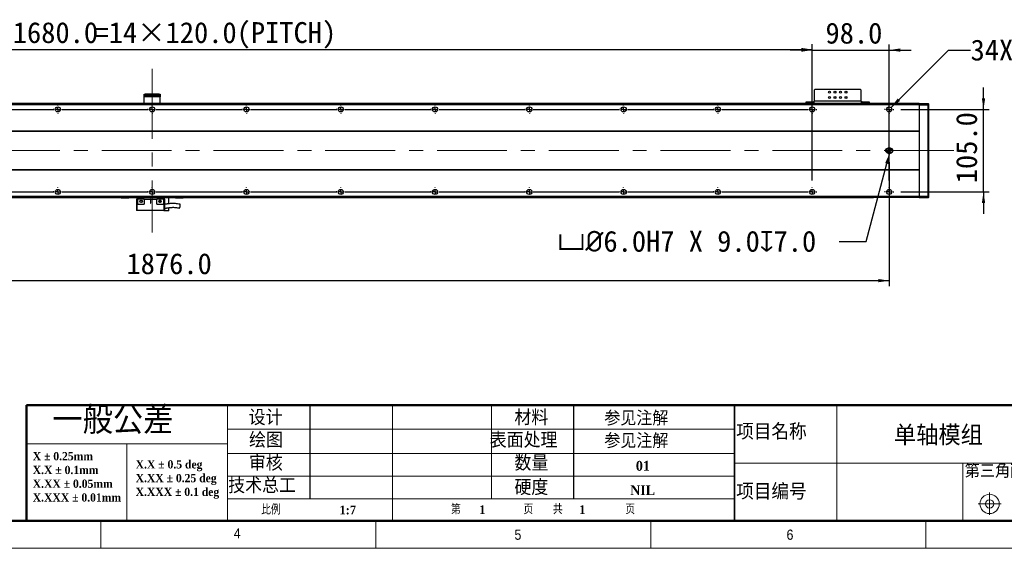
# Model space of a CAD drawing. Header units: millimetres. Extents: x 35 to 2905, y 35 to 2044.
# Tile 2 of 6: x 1017 to 2270, y 35 to 707. Entities that reach past the tile are written whole.
import ezdxf

# ---------------------------------------------------------------- set-up
doc = ezdxf.new("R2010")
doc.units = ezdxf.units.MM
doc.header["$LTSCALE"] = 7
doc.header["$PDSIZE"] = -1
doc.linetypes.add('CENTERX2', pattern=[20.32, 12.7, -2.54, 2.54, -2.54])
doc.layers.add('DIMNS', color=7, linetype='Continuous')
doc.styles.add('SLDTEXTSTYLE1', font='Gothic.ttf', dxfattribs={"width": 0.913})
doc.styles.add('SLDTEXTSTYLE2', font='timesbd.ttf', dxfattribs={"width": 0.933})
doc.styles.add('SLDTEXTSTYLE3', font='txt', dxfattribs={"bigfont": 'bigfont'})
doc.styles.add('SLDTEXTSTYLE4', font='txt', dxfattribs={"bigfont": 'bigfont'})
doc.styles.add('SLDTEXTSTYLE7', font='timesbd.ttf', dxfattribs={"width": 0.933, "bigfont": 'bigfont'})
doc.styles.add('SLDTEXTSTYLE8', font='txt')
doc.dimstyles.new('SLDDIMSTYLE0', dxfattribs={"dimtxt": 26.6, "dimasz": 14, "dimexe": 0, "dimexo": 0.0625, "dimgap": 6.65, "dimtad": 2, "dimdec": 1, "dimrnd": 1e-09, "dimzin": 4, "dimdsep": 46, "dimtxsty": 'SLDTEXTSTYLE8', "dimsah": 1, "dimcen": 0.09, "dimadec": 0, "dimazin": 1, "dimtfac": 1, "dimtdec": 1, "dimtofl": 0, "dimtmove": 0, "dimatfit": 3, "dimfxl": 0, "dimfrac": 2, "dimtolj": 1, "dimtzin": 12, "dimarcsym": 0})
doc.dimstyles.new('SLDDIMSTYLE1', dxfattribs={"dimtxt": 26.6, "dimasz": 14, "dimexe": 0, "dimexo": 0.0625, "dimgap": 6.65, "dimtad": 2, "dimdec": 1, "dimrnd": 1e-09, "dimzin": 4, "dimdsep": 46, "dimtxsty": 'SLDTEXTSTYLE8', "dimsah": 1, "dimcen": 0.09, "dimadec": 0, "dimazin": 1, "dimtfac": 1, "dimtdec": 1, "dimtmove": 0, "dimatfit": 0, "dimfxl": 0, "dimfrac": 2, "dimtolj": 1, "dimtzin": 12, "dimarcsym": 0})
doc.dimstyles.new('SLDDIMSTYLE5', dxfattribs={"dimtxt": 26.6, "dimasz": 14, "dimexe": 0, "dimexo": 0.0625, "dimgap": 6.65, "dimtad": 0, "dimtih": 1, "dimtoh": 1, "dimdec": 1, "dimrnd": 1e-09, "dimzin": 4, "dimdsep": 46, "dimtxsty": 'SLDTEXTSTYLE8', "dimsah": 1, "dimcen": 0, "dimadec": 0, "dimazin": 1, "dimtfac": 1, "dimtdec": 1, "dimtofl": 0, "dimtmove": 0, "dimatfit": 3, "dimfxl": 0, "dimfrac": 2, "dimtolj": 1, "dimtzin": 12, "dimarcsym": 0})
doc.dimstyles.new('SLDDIMSTYLE6', dxfattribs={"dimtxt": 26.6, "dimasz": 14, "dimexe": 0, "dimexo": 0.0625, "dimgap": 6.65, "dimtad": 0, "dimtih": 1, "dimtoh": 1, "dimdec": 1, "dimrnd": 1e-09, "dimzin": 12, "dimdsep": 46, "dimtxsty": 'SLDTEXTSTYLE8', "dimsah": 1, "dimcen": 0, "dimadec": 0, "dimazin": 3, "dimtfac": 1, "dimtdec": 1, "dimtofl": 0, "dimtmove": 0, "dimatfit": 3, "dimfxl": 0, "dimfrac": 2, "dimtolj": 1, "dimtzin": 12, "dimarcsym": 0})

# ---------------------------------------------------------------- blocks, each defined once
blk = doc.blocks.new('SW_NOTE_0')
at = {"color": 0, "linetype": 'Continuous', "lineweight": 0, "char_height": 10.5, "attachment_point": 1, "style": 'SLDTEXTSTYLE2'}
for s, insert in [('X.X ± 0.5 deg', (0, 13.8)), ('X.XX ± 0.25 deg', (0, -3.7)), ('X.XXX ± 0.1 deg', (0, -21.2))]:
    blk.add_mtext(s, dxfattribs=dict(at, insert=insert))
blk = doc.blocks.new('SW_NOTE_1')
at = {"color": 0, "linetype": 'Continuous', "lineweight": 0, "char_height": 10.5, "attachment_point": 1, "style": 'SLDTEXTSTYLE2'}
for s, insert in [('X ± 0.25mm ', (0, 13.8)), ('X.X ± 0.1mm', (0, -3.7))]:
    blk.add_mtext(s, dxfattribs=dict(at, insert=insert))
blk = doc.blocks.new('SW_NOTE_2')
at = {"color": 0, "linetype": 'Continuous', "lineweight": 0, "char_height": 10.5, "attachment_point": 1, "style": 'SLDTEXTSTYLE2'}
for s, insert in [('X.XX ± 0.05mm', (0, 13.8)), ('X.XXX ± 0.01mm', (0, -3.7))]:
    blk.add_mtext(s, dxfattribs=dict(at, insert=insert))
blk = doc.blocks.new('_D_13')
at = {"layer": 'DIMNS'}
for p, q in [((247.3, 532), (247.3, 368.5)), ((2123.3, 526.4), (2123.3, 368.5)), ((247.3, 375.5), (2123.3, 375.5))]:
    blk.add_line(p, q, dxfattribs=at)
for points in [[(247.3, 375.5), (261.3, 373.4), (261.3, 377.6)], [(2123.3, 375.5), (2109.3, 377.6), (2109.3, 373.4)]]:
    blk.add_solid(points, dxfattribs=at)
at = {"layer": 'DIMNS', "insert": (1152.6, 410.4), "char_height": 26.6, "attachment_point": 1, "style": 'SLDTEXTSTYLE8'}
blk.add_mtext('1876.0', dxfattribs=at)
blk = doc.blocks.new('_D_14')
at = {"layer": 'DIMNS'}
for p, q in [((2243.3, 593.4), (2243.3, 621.4)), ((2138, 593.4), (2250.3, 593.4)), ((2243.3, 488.4), (2243.3, 593.4)), ((2138, 488.4), (2250.3, 488.4)), ((2243.3, 488.4), (2243.3, 460.4))]:
    blk.add_line(p, q, dxfattribs=at)
for points in [[(2243.3, 593.4), (2245.4, 607.4), (2241.2, 607.4)], [(2243.3, 488.4), (2241.2, 474.4), (2245.4, 474.4)]]:
    blk.add_solid(points, dxfattribs=at)
at = {"layer": 'DIMNS', "insert": (2208.4, 499.4), "char_height": 26.6, "attachment_point": 1, "rotation": 90, "style": 'SLDTEXTSTYLE8'}
blk.add_mtext('105.0', dxfattribs=at)
blk = doc.blocks.new('_D_16')
at = {"layer": 'Defpoints', "color": 0}
for p in [(2124.8, 540.9), (2124, 538)]:
    blk.add_point(p, dxfattribs=at)
at = {"layer": 'DIMNS', "color": 0, "lineweight": -2}
for p, q in [((2093.8, 425.1), (2120.4, 524.4)), ((2059.5, 425.1), (2093.8, 425.1))]:
    blk.add_line(p, q, dxfattribs=at)
at = {"layer": 'DIMNS', "color": 0}
blk.add_solid([(2118.1, 525), (2122.6, 523.8), (2124, 538)], dxfattribs=at)
at = {"layer": 'DIMNS', "color": 0, "insert": (1701.1, 438.9), "char_height": 26.6, "attachment_point": 1, "style": 'SLDTEXTSTYLE8'}
blk.add_mtext('\\A1;{\\fGDT|b0|i0|c134|p2;v\\fISOCPEUR|b0|i0|c134|p34;%%C}6.0H7 X 9.0{\\fGDT|b0|i0|c134|p2;x}7.0', dxfattribs=at)
blk = doc.blocks.new('_D_17')
at = {"layer": 'DIMNS'}
for p, q in [((2125.6, 595.7), (2198.8, 668.8)), ((2198.8, 668.8), (2226.8, 668.8))]:
    blk.add_line(p, q, dxfattribs=at)
blk.add_solid([(2125.6, 595.7), (2137, 604.1), (2134, 607.1)], dxfattribs=at)
at = {"layer": 'DIMNS', "char_height": 26.6, "attachment_point": 1, "style": 'SLDTEXTSTYLE8'}
for s, insert in [('34X ', (2226.8, 682.2)), ('%%c', (2296, 682)), (' 6.6 THROUGH HOLE', (2337.1, 682.2))]:
    blk.add_mtext(s, dxfattribs=dict(at, insert=insert))
blk = doc.blocks.new('_D_18')
at = {"layer": 'DIMNS'}
for p, q in [((345.3, 608.1), (345.3, 676.5)), ((345.3, 669.5), (2025.3, 669.5)), ((2025.3, 608.1), (2025.3, 676.5))]:
    blk.add_line(p, q, dxfattribs=at)
for points in [[(345.3, 669.5), (359.3, 667.4), (359.3, 671.6)], [(2025.3, 669.5), (2011.3, 671.6), (2011.3, 667.4)]]:
    blk.add_solid(points, dxfattribs=at)
at = {"layer": 'DIMNS', "char_height": 26.6, "attachment_point": 1, "style": 'SLDTEXTSTYLE8'}
for s, insert in [('1680.0', (1007.9, 704.4)), ('=14×120.0(PITCH)', (1111.9, 704.4))]:
    blk.add_mtext(s, dxfattribs=dict(at, insert=insert))
blk = doc.blocks.new('_D_20')
at = {"layer": 'DIMNS'}
for p, q in [((2025.3, 668.8), (1997.3, 668.8)), ((2025.3, 503.1), (2025.3, 675.8)), ((2025.3, 668.8), (2123.3, 668.8)), ((2123.3, 503.1), (2123.3, 675.8)), ((2123.3, 668.8), (2151.3, 668.8))]:
    blk.add_line(p, q, dxfattribs=at)
for points in [[(2025.3, 668.8), (2011.3, 670.9), (2011.3, 666.7)], [(2123.3, 668.8), (2137.3, 666.7), (2137.3, 670.9)]]:
    blk.add_solid(points, dxfattribs=at)
at = {"layer": 'DIMNS', "insert": (2042.2, 703.7), "char_height": 26.6, "attachment_point": 1, "style": 'SLDTEXTSTYLE8'}
blk.add_mtext('98.0', dxfattribs=at)
blk = doc.blocks.new('SW_CENTERMARKSYMBOL_0')
at = {"layer": 'DIMNS', "color": 0}
for p, q in [((-5.08, 0), (-5.54, 0)), ((0, 0), (-2.54, 0)), ((0, 5.08), (0, 5.54)), ((0, 0), (0, 2.54)), ((0, 0), (0, -2.54)), ((0, 0), (2.54, 0)), ((5.08, 0), (5.54, 0)), ((0, -5.08), (0, -5.54))]:
    blk.add_line(p, q, dxfattribs=at)
blk = doc.blocks.new('SW_CENTERMARKSYMBOL_2')
at = {"layer": 'DIMNS', "color": 0}
for p, q in [((-125.08, 0), (-125.84, 0)), ((-120, 0), (-122.54, 0)), ((-120, 5.08), (-120, 5.84)), ((-120, 0), (-120, 2.54)), ((-120, 0), (-120, -2.54)), ((-120, 0), (-117.46, 0)), ((-114.92, 0), (-5.08, 0)), ((-5.08, 0), (-5.84, 0)), ((0, 0), (-2.54, 0)), ((0, 0), (-2.54, 0)), ((0, 5.08), (0, 5.84)), ((0, 0), (0, 2.54)), ((0, 0), (0, 2.54)), ((0, 0), (0, -2.54)), ((0, 0), (2.54, 0)), ((0, 0), (0, -2.54)), ((0, 0), (2.54, 0)), ((5.08, 0), (5.84, 0)), ((5.08, 0), (114.92, 0)), ((114.92, 0), (114.16, 0)), ((120, 0), (117.46, 0)), ((120, 0), (117.46, 0)), ((120, 0), (117.46, 0)), ((120, 5.08), (120, 5.84)), ((120, 0), (120, 2.54)), ((120, 0), (120, 2.54)), ((120, 0), (120, 2.54)), ((120, 0), (120, -2.54)), ((120, 0), (122.54, 0)), ((120, 0), (120, -2.54)), ((120, 0), (122.54, 0)), ((120, 0), (120, -2.54)), ((120, 0), (122.54, 0)), ((125.08, 0), (125.84, 0)), ((125.08, 0), (234.92, 0)), ((234.92, 0), (234.16, 0)), ((240, 0), (237.46, 0)), ((240, 0), (237.46, 0)), ((240, 0), (237.46, 0)), ((240, 0), (237.46, 0)), ((240, 5.08), (240, 5.84)), ((240, 0), (240, 2.54)), ((240, 0), (240, 2.54)), ((240, 0), (240, 2.54)), ((240, 0), (240, 2.54)), ((240, 0), (240, -2.54)), ((240, 0), (242.54, 0)), ((240, 0), (240, -2.54)), ((240, 0), (242.54, 0)), ((240, 0), (240, -2.54)), ((240, 0), (242.54, 0)), ((240, 0), (240, -2.54)), ((240, 0), (242.54, 0)), ((245.08, 0), (245.84, 0)), ((245.08, 0), (354.92, 0)), ((354.92, 0), (354.16, 0)), ((360, 0), (357.46, 0)), ((360, 0), (357.46, 0)), ((360, 0), (357.46, 0)), ((360, 0), (357.46, 0)), ((360, 0), (357.46, 0)), ((360, 5.08), (360, 5.84)), ((360, 0), (360, 2.54)), ((360, 0), (360, 2.54)), ((360, 0), (360, 2.54)), ((360, 0), (360, 2.54)), ((360, 0), (360, 2.54)), ((360, 0), (360, -2.54)), ((360, 0), (362.54, 0)), ((360, 0), (360, -2.54)), ((360, 0), (362.54, 0)), ((360, 0), (360, -2.54)), ((360, 0), (362.54, 0)), ((360, 0), (360, -2.54)), ((360, 0), (362.54, 0)), ((360, 0), (360, -2.54)), ((360, 0), (362.54, 0)), ((365.08, 0), (365.84, 0)), ((365.08, 0), (474.92, 0)), ((474.92, 0), (474.16, 0)), ((480, 0), (477.46, 0)), ((480, 0), (477.46, 0)), ((480, 0), (477.46, 0)), ((480, 0), (477.46, 0)), ((480, 0), (477.46, 0)), ((480, 0), (477.46, 0)), ((480, 5.08), (480, 5.84)), ((480, 0), (480, 2.54)), ((480, 0), (480, 2.54)), ((480, 0), (480, 2.54)), ((480, 0), (480, 2.54)), ((480, 0), (480, 2.54)), ((480, 0), (480, 2.54)), ((480, 0), (480, -2.54)), ((480, 0), (482.54, 0)), ((480, 0), (480, -2.54)), ((480, 0), (482.54, 0)), ((480, 0), (480, -2.54)), ((480, 0), (482.54, 0)), ((480, 0), (480, -2.54)), ((480, 0), (482.54, 0)), ((480, 0), (480, -2.54)), ((480, 0), (482.54, 0)), ((480, 0), (480, -2.54)), ((480, 0), (482.54, 0)), ((485.08, 0), (485.84, 0)), ((485.08, 0), (594.92, 0)), ((594.92, 0), (594.16, 0)), ((600, 0), (597.46, 0)), ((600, 0), (597.46, 0)), ((600, 0), (597.46, 0)), ((600, 0), (597.46, 0)), ((600, 0), (597.46, 0)), ((600, 0), (597.46, 0)), ((600, 0), (597.46, 0)), ((600, 5.08), (600, 5.84)), ((600, 0), (600, 2.54)), ((600, 0), (600, 2.54)), ((600, 0), (600, 2.54)), ((600, 0), (600, 2.54)), ((600, 0), (600, 2.54)), ((600, 0), (600, 2.54)), ((600, 0), (600, 2.54)), ((600, 0), (600, -2.54)), ((600, 0), (602.54, 0)), ((600, 0), (600, -2.54)), ((600, 0), (602.54, 0)), ((600, 0), (600, -2.54)), ((600, 0), (602.54, 0)), ((600, 0), (600, -2.54)), ((600, 0), (602.54, 0)), ((600, 0), (600, -2.54)), ((600, 0), (602.54, 0)), ((600, 0), (600, -2.54)), ((600, 0), (602.54, 0)), ((600, 0), (600, -2.54)), ((600, 0), (602.54, 0)), ((605.08, 0), (605.84, 0)), ((605.08, 0), (714.92, 0)), ((714.92, 0), (714.16, 0)), ((720, 0), (717.46, 0)), ((720, 0), (717.46, 0)), ((720, 0), (717.46, 0)), ((720, 0), (717.46, 0)), ((720, 0), (717.46, 0)), ((720, 0), (717.46, 0)), ((720, 0), (717.46, 0)), ((720, 0), (717.46, 0)), ((720, 5.08), (720, 5.84)), ((720, 0), (720, 2.54)), ((720, 0), (720, 2.54)), ((720, 0), (720, 2.54)), ((720, 0), (720, 2.54)), ((720, 0), (720, 2.54)), ((720, 0), (720, 2.54)), ((720, 0), (720, 2.54)), ((720, 0), (720, 2.54)), ((720, 0), (720, -2.54)), ((720, 0), (722.54, 0)), ((720, 0), (720, -2.54)), ((720, 0), (722.54, 0)), ((720, 0), (720, -2.54)), ((720, 0), (722.54, 0)), ((720, 0), (720, -2.54)), ((720, 0), (722.54, 0)), ((720, 0), (720, -2.54)), ((720, 0), (722.54, 0)), ((720, 0), (720, -2.54)), ((720, 0), (722.54, 0)), ((720, 0), (720, -2.54)), ((720, 0), (722.54, 0)), ((720, 0), (720, -2.54)), ((720, 0), (722.54, 0)), ((725.08, 0), (725.84, 0)), ((725.08, 0), (834.92, 0)), ((834.92, 0), (834.16, 0)), ((840, 0), (837.46, 0)), ((840, 0), (837.46, 0)), ((840, 0), (837.46, 0)), ((840, 0), (837.46, 0)), ((840, 0), (837.46, 0)), ((840, 0), (837.46, 0)), ((840, 0), (837.46, 0)), ((840, 5.08), (840, 5.84)), ((840, 0), (840, 2.54)), ((840, 0), (840, 2.54)), ((840, 0), (840, 2.54)), ((840, 0), (840, 2.54)), ((840, 0), (840, 2.54)), ((840, 0), (840, 2.54)), ((840, 0), (840, 2.54)), ((840, 0), (840, -2.54)), ((840, 0), (842.54, 0)), ((840, 0), (840, -2.54)), ((840, 0), (842.54, 0)), ((840, 0), (840, -2.54)), ((840, 0), (842.54, 0)), ((840, 0), (840, -2.54)), ((840, 0), (842.54, 0)), ((840, 0), (840, -2.54)), ((840, 0), (842.54, 0)), ((840, 0), (840, -2.54)), ((840, 0), (842.54, 0)), ((840, 0), (840, -2.54)), ((840, 0), (842.54, 0)), ((845.08, 0), (845.84, 0)), ((845.08, 0), (954.92, 0)), ((954.92, 0), (954.16, 0)), ((960, 0), (957.46, 0)), ((960, 0), (957.46, 0)), ((960, 0), (957.46, 0)), ((960, 0), (957.46, 0)), ((960, 0), (957.46, 0)), ((960, 0), (957.46, 0)), ((960, 5.08), (960, 5.84)), ((960, 0), (960, 2.54)), ((960, 0), (960, 2.54)), ((960, 0), (960, 2.54)), ((960, 0), (960, 2.54)), ((960, 0), (960, 2.54)), ((960, 0), (960, 2.54)), ((960, 0), (960, -2.54)), ((960, 0), (962.54, 0)), ((960, 0), (960, -2.54)), ((960, 0), (962.54, 0)), ((960, 0), (960, -2.54)), ((960, 0), (962.54, 0)), ((960, 0), (960, -2.54)), ((960, 0), (962.54, 0)), ((960, 0), (960, -2.54)), ((960, 0), (962.54, 0)), ((960, 0), (960, -2.54)), ((960, 0), (962.54, 0)), ((965.08, 0), (965.84, 0)), ((965.08, 0), (1074.92, 0)), ((1074.92, 0), (1074.16, 0)), ((1080, 0), (1077.46, 0)), ((1080, 0), (1077.46, 0)), ((1080, 0), (1077.46, 0)), ((1080, 0), (1077.46, 0)), ((1080, 0), (1077.46, 0)), ((1080, 5.08), (1080, 5.84)), ((1080, 0), (1080, 2.54)), ((1080, 0), (1080, 2.54)), ((1080, 0), (1080, 2.54)), ((1080, 0), (1080, 2.54)), ((1080, 0), (1080, 2.54)), ((1080, 0), (1080, -2.54)), ((1080, 0), (1082.54, 0)), ((1080, 0), (1080, -2.54)), ((1080, 0), (1082.54, 0)), ((1080, 0), (1080, -2.54)), ((1080, 0), (1082.54, 0)), ((1080, 0), (1080, -2.54)), ((1080, 0), (1082.54, 0)), ((1080, 0), (1080, -2.54)), ((1080, 0), (1082.54, 0)), ((1085.08, 0), (1085.84, 0)), ((1085.08, 0), (1194.92, 0)), ((1194.92, 0), (1194.16, 0)), ((1200, 0), (1197.46, 0)), ((1200, 0), (1197.46, 0)), ((1200, 0), (1197.46, 0)), ((1200, 0), (1197.46, 0)), ((1200, 5.08), (1200, 5.84)), ((1200, 0), (1200, 2.54)), ((1200, 0), (1200, 2.54)), ((1200, 0), (1200, 2.54)), ((1200, 0), (1200, 2.54)), ((1200, 0), (1200, -2.54)), ((1200, 0), (1202.54, 0)), ((1200, 0), (1200, -2.54)), ((1200, 0), (1202.54, 0)), ((1200, 0), (1200, -2.54)), ((1200, 0), (1202.54, 0)), ((1200, 0), (1200, -2.54)), ((1200, 0), (1202.54, 0)), ((1205.08, 0), (1205.84, 0)), ((1205.08, 0), (1314.92, 0)), ((1314.92, 0), (1314.16, 0)), ((1320, 0), (1317.46, 0)), ((1320, 0), (1317.46, 0)), ((1320, 0), (1317.46, 0)), ((1320, 5.08), (1320, 5.84)), ((1320, 0), (1320, 2.54)), ((1320, 0), (1320, 2.54)), ((1320, 0), (1320, 2.54)), ((1320, 0), (1320, -2.54)), ((1320, 0), (1322.54, 0)), ((1320, 0), (1320, -2.54)), ((1320, 0), (1322.54, 0)), ((1320, 0), (1320, -2.54)), ((1320, 0), (1322.54, 0)), ((1325.08, 0), (1325.84, 0)), ((1325.08, 0), (1434.92, 0)), ((1434.92, 0), (1434.16, 0)), ((1440, 0), (1437.46, 0)), ((1440, 0), (1437.46, 0)), ((1440, 5.08), (1440, 5.84)), ((1440, 0), (1440, 2.54)), ((1440, 0), (1440, 2.54)), ((1440, 0), (1440, -2.54)), ((1440, 0), (1442.54, 0)), ((1440, 0), (1440, -2.54)), ((1440, 0), (1442.54, 0)), ((1445.08, 0), (1445.84, 0)), ((1445.08, 0), (1554.92, 0)), ((1560, 0), (1557.46, 0)), ((1560, 5.08), (1560, 5.84)), ((1560, 0), (1560, 2.54)), ((1560, 0), (1560, -2.54)), ((1560, 0), (1562.54, 0)), ((1565.08, 0), (1565.84, 0)), ((-120, -5.08), (-120, -5.84)), ((0, -5.08), (0, -5.84)), ((120, -5.08), (120, -5.84)), ((240, -5.08), (240, -5.84)), ((360, -5.08), (360, -5.84)), ((480, -5.08), (480, -5.84)), ((600, -5.08), (600, -5.84)), ((720, -5.08), (720, -5.84)), ((840, -5.08), (840, -5.84)), ((960, -5.08), (960, -5.84)), ((1080, -5.08), (1080, -5.84)), ((1200, -5.08), (1200, -5.84)), ((1320, -5.08), (1320, -5.84)), ((1440, -5.08), (1440, -5.84)), ((1560, -5.08), (1560, -5.84))]:
    blk.add_line(p, q, dxfattribs=at)
blk = doc.blocks.new('SW_CENTERMARKSYMBOL_3')
at = {"layer": 'DIMNS', "color": 0}
for p, q in [((-245.08, 0), (-245.84, 0)), ((-240, 0), (-242.54, 0)), ((-240, 5.08), (-240, 5.84)), ((-240, 0), (-240, 2.54)), ((-240, 0), (-240, -2.54)), ((-240, 0), (-237.46, 0)), ((-234.92, 0), (-125.08, 0)), ((-125.08, 0), (-125.84, 0)), ((-120, 0), (-122.54, 0)), ((-120, 0), (-122.54, 0)), ((-120, 5.08), (-120, 5.84)), ((-120, 0), (-120, 2.54)), ((-120, 0), (-120, 2.54)), ((-120, 0), (-120, -2.54)), ((-120, 0), (-117.46, 0)), ((-120, 0), (-120, -2.54)), ((-120, 0), (-117.46, 0)), ((-114.92, 0), (-114.16, 0)), ((-114.92, 0), (-5.08, 0)), ((-5.08, 0), (-5.84, 0)), ((0, 0), (-2.54, 0)), ((0, 0), (-2.54, 0)), ((0, 0), (-2.54, 0)), ((0, 5.08), (0, 5.84)), ((0, 0), (0, 2.54)), ((0, 0), (0, 2.54)), ((0, 0), (0, 2.54)), ((0, 0), (0, -2.54)), ((0, 0), (2.54, 0)), ((0, 0), (0, -2.54)), ((0, 0), (2.54, 0)), ((0, 0), (0, -2.54)), ((0, 0), (2.54, 0)), ((5.08, 0), (5.84, 0)), ((5.08, 0), (114.92, 0)), ((114.92, 0), (114.16, 0)), ((120, 0), (117.46, 0)), ((120, 0), (117.46, 0)), ((120, 0), (117.46, 0)), ((120, 0), (117.46, 0)), ((120, 5.08), (120, 5.84)), ((120, 0), (120, 2.54)), ((120, 0), (120, 2.54)), ((120, 0), (120, 2.54)), ((120, 0), (120, 2.54)), ((120, 0), (120, -2.54)), ((120, 0), (122.54, 0)), ((120, 0), (120, -2.54)), ((120, 0), (122.54, 0)), ((120, 0), (120, -2.54)), ((120, 0), (122.54, 0)), ((120, 0), (120, -2.54)), ((120, 0), (122.54, 0)), ((125.08, 0), (125.84, 0)), ((125.08, 0), (234.92, 0)), ((234.92, 0), (234.16, 0)), ((240, 0), (237.46, 0)), ((240, 0), (237.46, 0)), ((240, 0), (237.46, 0)), ((240, 0), (237.46, 0)), ((240, 0), (237.46, 0)), ((240, 5.08), (240, 5.84)), ((240, 0), (240, 2.54)), ((240, 0), (240, 2.54)), ((240, 0), (240, 2.54)), ((240, 0), (240, 2.54)), ((240, 0), (240, 2.54)), ((240, 0), (240, -2.54)), ((240, 0), (242.54, 0)), ((240, 0), (240, -2.54)), ((240, 0), (242.54, 0)), ((240, 0), (240, -2.54)), ((240, 0), (242.54, 0)), ((240, 0), (240, -2.54)), ((240, 0), (242.54, 0)), ((240, 0), (240, -2.54)), ((240, 0), (242.54, 0)), ((245.08, 0), (245.84, 0)), ((245.08, 0), (354.92, 0)), ((354.92, 0), (354.16, 0)), ((360, 0), (357.46, 0)), ((360, 0), (357.46, 0)), ((360, 0), (357.46, 0)), ((360, 0), (357.46, 0)), ((360, 0), (357.46, 0)), ((360, 0), (357.46, 0)), ((360, 5.08), (360, 5.84)), ((360, 0), (360, 2.54)), ((360, 0), (360, 2.54)), ((360, 0), (360, 2.54)), ((360, 0), (360, 2.54)), ((360, 0), (360, 2.54)), ((360, 0), (360, 2.54)), ((360, 0), (360, -2.54)), ((360, 0), (362.54, 0)), ((360, 0), (360, -2.54)), ((360, 0), (362.54, 0)), ((360, 0), (360, -2.54)), ((360, 0), (362.54, 0)), ((360, 0), (360, -2.54)), ((360, 0), (362.54, 0)), ((360, 0), (360, -2.54)), ((360, 0), (362.54, 0)), ((360, 0), (360, -2.54)), ((360, 0), (362.54, 0)), ((365.08, 0), (365.84, 0)), ((365.08, 0), (474.92, 0)), ((474.92, 0), (474.16, 0)), ((480, 0), (477.46, 0)), ((480, 0), (477.46, 0)), ((480, 0), (477.46, 0)), ((480, 0), (477.46, 0)), ((480, 0), (477.46, 0)), ((480, 0), (477.46, 0)), ((480, 0), (477.46, 0)), ((480, 5.08), (480, 5.84)), ((480, 0), (480, 2.54)), ((480, 0), (480, 2.54)), ((480, 0), (480, 2.54)), ((480, 0), (480, 2.54)), ((480, 0), (480, 2.54)), ((480, 0), (480, 2.54)), ((480, 0), (480, 2.54)), ((480, 0), (480, -2.54)), ((480, 0), (482.54, 0)), ((480, 0), (480, -2.54)), ((480, 0), (482.54, 0)), ((480, 0), (480, -2.54)), ((480, 0), (482.54, 0)), ((480, 0), (480, -2.54)), ((480, 0), (482.54, 0)), ((480, 0), (480, -2.54)), ((480, 0), (482.54, 0)), ((480, 0), (480, -2.54)), ((480, 0), (482.54, 0)), ((480, 0), (480, -2.54)), ((480, 0), (482.54, 0)), ((485.08, 0), (485.84, 0)), ((485.08, 0), (594.92, 0)), ((594.92, 0), (594.16, 0)), ((600, 0), (597.46, 0)), ((600, 0), (597.46, 0)), ((600, 0), (597.46, 0)), ((600, 0), (597.46, 0)), ((600, 0), (597.46, 0)), ((600, 0), (597.46, 0)), ((600, 0), (597.46, 0)), ((600, 0), (597.46, 0)), ((600, 5.08), (600, 5.84)), ((600, 0), (600, 2.54)), ((600, 0), (600, 2.54)), ((600, 0), (600, 2.54)), ((600, 0), (600, 2.54)), ((600, 0), (600, 2.54)), ((600, 0), (600, 2.54)), ((600, 0), (600, 2.54)), ((600, 0), (600, 2.54)), ((600, 0), (600, -2.54)), ((600, 0), (602.54, 0)), ((600, 0), (600, -2.54)), ((600, 0), (602.54, 0)), ((600, 0), (600, -2.54)), ((600, 0), (602.54, 0)), ((600, 0), (600, -2.54)), ((600, 0), (602.54, 0)), ((600, 0), (600, -2.54)), ((600, 0), (602.54, 0)), ((600, 0), (600, -2.54)), ((600, 0), (602.54, 0)), ((600, 0), (600, -2.54)), ((600, 0), (602.54, 0)), ((600, 0), (600, -2.54)), ((600, 0), (602.54, 0)), ((605.08, 0), (605.84, 0)), ((605.08, 0), (714.92, 0)), ((714.92, 0), (714.16, 0)), ((720, 0), (717.46, 0)), ((720, 0), (717.46, 0)), ((720, 0), (717.46, 0)), ((720, 0), (717.46, 0)), ((720, 0), (717.46, 0)), ((720, 0), (717.46, 0)), ((720, 0), (717.46, 0)), ((720, 5.08), (720, 5.84)), ((720, 0), (720, 2.54)), ((720, 0), (720, 2.54)), ((720, 0), (720, 2.54)), ((720, 0), (720, 2.54)), ((720, 0), (720, 2.54)), ((720, 0), (720, 2.54)), ((720, 0), (720, 2.54)), ((720, 0), (720, -2.54)), ((720, 0), (722.54, 0)), ((720, 0), (720, -2.54)), ((720, 0), (722.54, 0)), ((720, 0), (720, -2.54)), ((720, 0), (722.54, 0)), ((720, 0), (720, -2.54)), ((720, 0), (722.54, 0)), ((720, 0), (720, -2.54)), ((720, 0), (722.54, 0)), ((720, 0), (720, -2.54)), ((720, 0), (722.54, 0)), ((720, 0), (720, -2.54)), ((720, 0), (722.54, 0)), ((725.08, 0), (725.84, 0)), ((725.08, 0), (834.92, 0)), ((834.92, 0), (834.16, 0)), ((840, 0), (837.46, 0)), ((840, 0), (837.46, 0)), ((840, 0), (837.46, 0)), ((840, 0), (837.46, 0)), ((840, 0), (837.46, 0)), ((840, 0), (837.46, 0)), ((840, 5.08), (840, 5.84)), ((840, 0), (840, 2.54)), ((840, 0), (840, 2.54)), ((840, 0), (840, 2.54)), ((840, 0), (840, 2.54)), ((840, 0), (840, 2.54)), ((840, 0), (840, 2.54)), ((840, 0), (840, -2.54)), ((840, 0), (842.54, 0)), ((840, 0), (840, -2.54)), ((840, 0), (842.54, 0)), ((840, 0), (840, -2.54)), ((840, 0), (842.54, 0)), ((840, 0), (840, -2.54)), ((840, 0), (842.54, 0)), ((840, 0), (840, -2.54)), ((840, 0), (842.54, 0)), ((840, 0), (840, -2.54)), ((840, 0), (842.54, 0)), ((845.08, 0), (845.84, 0)), ((845.08, 0), (954.92, 0)), ((954.92, 0), (954.16, 0)), ((960, 0), (957.46, 0)), ((960, 0), (957.46, 0)), ((960, 0), (957.46, 0)), ((960, 0), (957.46, 0)), ((960, 0), (957.46, 0)), ((960, 5.08), (960, 5.84)), ((960, 0), (960, 2.54)), ((960, 0), (960, 2.54)), ((960, 0), (960, 2.54)), ((960, 0), (960, 2.54)), ((960, 0), (960, 2.54)), ((960, 0), (960, -2.54)), ((960, 0), (962.54, 0)), ((960, 0), (960, -2.54)), ((960, 0), (962.54, 0)), ((960, 0), (960, -2.54)), ((960, 0), (962.54, 0)), ((960, 0), (960, -2.54)), ((960, 0), (962.54, 0)), ((960, 0), (960, -2.54)), ((960, 0), (962.54, 0)), ((965.08, 0), (965.84, 0)), ((965.08, 0), (1074.92, 0)), ((1074.92, 0), (1074.16, 0)), ((1080, 0), (1077.46, 0)), ((1080, 0), (1077.46, 0)), ((1080, 0), (1077.46, 0)), ((1080, 0), (1077.46, 0)), ((1080, 5.08), (1080, 5.84)), ((1080, 0), (1080, 2.54)), ((1080, 0), (1080, 2.54)), ((1080, 0), (1080, 2.54)), ((1080, 0), (1080, 2.54)), ((1080, 0), (1080, -2.54)), ((1080, 0), (1082.54, 0)), ((1080, 0), (1080, -2.54)), ((1080, 0), (1082.54, 0)), ((1080, 0), (1080, -2.54)), ((1080, 0), (1082.54, 0)), ((1080, 0), (1080, -2.54)), ((1080, 0), (1082.54, 0)), ((1085.08, 0), (1085.84, 0)), ((1085.08, 0), (1194.92, 0)), ((1194.92, 0), (1194.16, 0)), ((1200, 0), (1197.46, 0)), ((1200, 0), (1197.46, 0)), ((1200, 0), (1197.46, 0)), ((1200, 5.08), (1200, 5.84)), ((1200, 0), (1200, 2.54)), ((1200, 0), (1200, 2.54)), ((1200, 0), (1200, 2.54)), ((1200, 0), (1200, -2.54)), ((1200, 0), (1202.54, 0)), ((1200, 0), (1200, -2.54)), ((1200, 0), (1202.54, 0)), ((1200, 0), (1200, -2.54)), ((1200, 0), (1202.54, 0)), ((1205.08, 0), (1205.84, 0)), ((1205.08, 0), (1314.92, 0)), ((1314.92, 0), (1314.16, 0)), ((1320, 0), (1317.46, 0)), ((1320, 0), (1317.46, 0)), ((1320, 5.08), (1320, 5.84)), ((1320, 0), (1320, 2.54)), ((1320, 0), (1320, 2.54)), ((1320, 0), (1320, -2.54)), ((1320, 0), (1322.54, 0)), ((1320, 0), (1320, -2.54)), ((1320, 0), (1322.54, 0)), ((1325.08, 0), (1325.84, 0)), ((1325.08, 0), (1434.92, 0)), ((1440, 0), (1437.46, 0)), ((1440, 5.08), (1440, 5.84)), ((1440, 0), (1440, 2.54)), ((1440, 0), (1440, -2.54)), ((1440, 0), (1442.54, 0)), ((1445.08, 0), (1445.84, 0)), ((-240, -5.08), (-240, -5.84)), ((-120, -5.08), (-120, -5.84)), ((0, -5.08), (0, -5.84)), ((120, -5.08), (120, -5.84)), ((240, -5.08), (240, -5.84)), ((360, -5.08), (360, -5.84)), ((480, -5.08), (480, -5.84)), ((600, -5.08), (600, -5.84)), ((720, -5.08), (720, -5.84)), ((840, -5.08), (840, -5.84)), ((960, -5.08), (960, -5.84)), ((1080, -5.08), (1080, -5.84)), ((1200, -5.08), (1200, -5.84)), ((1320, -5.08), (1320, -5.84)), ((1440, -5.08), (1440, -5.84))]:
    blk.add_line(p, q, dxfattribs=at)
blk = doc.blocks.new('SW_CENTERMARKSYMBOL_4')
at = {"layer": 'DIMNS', "color": 0}
for p, q in [((-5.08, 0), (-5.84, 0)), ((0, 0), (-2.54, 0)), ((0, 5.08), (0, 5.84)), ((0, 0), (0, 2.54)), ((0, 0), (0, -2.54)), ((0, 0), (2.54, 0)), ((5.08, 0), (5.84, 0)), ((0, -5.08), (0, -5.84))]:
    blk.add_line(p, q, dxfattribs=at)
blk = doc.blocks.new('SW_CENTERMARKSYMBOL_5')
at = {"layer": 'DIMNS', "color": 0}
for p, q in [((-5.08, 0), (-5.84, 0)), ((0, 0), (-2.54, 0)), ((0, 5.08), (0, 5.84)), ((0, 0), (0, 2.54)), ((0, 0), (0, -2.54)), ((0, 0), (2.54, 0)), ((5.08, 0), (5.84, 0)), ((0, -5.08), (0, -5.84))]:
    blk.add_line(p, q, dxfattribs=at)
blk = doc.blocks.new('SW_DOWELSYMBOL_1')
at = {"linetype": 'Continuous', "lineweight": 18}
h = blk.add_hatch(color=0, dxfattribs=at)
edge = h.paths.add_edge_path(flags=0)
edge.add_arc((0, 0), 3, 180, 270)
edge.add_line((0, -3), (0, 0))
edge.add_line((0, 0), (-3, 0))
h = blk.add_hatch(color=0, dxfattribs=at)
edge = h.paths.add_edge_path(flags=0)
edge.add_arc((0, 0), 3, 0, 90)
edge.add_line((0, 3), (0, 0))
edge.add_line((0, 0), (3, 0))
at = {"layer": 'DIMNS', "color": 0}
blk.add_circle((0, 0), 3, dxfattribs=at)
blk = doc.blocks.new('SW_DOWELSYMBOL_2')
at = {"linetype": 'Continuous', "lineweight": 18}
h = blk.add_hatch(color=0, dxfattribs=at)
edge = h.paths.add_edge_path(flags=0)
edge.add_arc((0, 0), 3, 180, 270)
edge.add_line((0, -3), (0, 0))
edge.add_line((0, 0), (-3, 0))
h = blk.add_hatch(color=0, dxfattribs=at)
edge = h.paths.add_edge_path(flags=0)
edge.add_arc((0, 0), 3, 0, 90)
edge.add_line((0, 3), (0, 0))
edge.add_line((0, 0), (3, 0))
at = {"layer": 'DIMNS', "color": 0}
blk.add_circle((0, 0), 3, dxfattribs=at)

msp = doc.modelspace()

# ---------------------------------------------------------------- linework, layer by layer
at = {"color": 7, "linetype": 'Continuous', "lineweight": 25}
for p, q in [((2028.79, 618.66), (2027.79, 617.66)), ((2027.79, 617.66), (2027.79, 603.86)), ((2086.79, 618.66), (2028.79, 618.66)), ((2087.79, 617.66), (2086.79, 618.66)), ((2087.79, 603.86), (2087.79, 617.66)), ((1175.29, 610.86), (1175.29, 612.86)), ((1175.29, 612.86), (1176.29, 612.86)), ((1176.29, 610.86), (1175.29, 610.86)), ((1175.29, 609.36), (1175.29, 610.86)), ((1195.29, 609.36), (1175.29, 609.36)), ((1175.29, 600.86), (1175.29, 609.36)), ((1176.29, 612.86), (1176.29, 610.86)), ((1194.29, 612.86), (1176.29, 612.86)), ((1194.29, 610.86), (1176.29, 610.86)), ((1194.29, 610.86), (1194.29, 612.86)), ((1194.29, 612.86), (1195.29, 612.86)), ((1195.29, 610.86), (1194.29, 610.86)), ((1195.29, 612.86), (1195.29, 610.86)), ((1195.29, 610.86), (1195.29, 609.36)), ((1195.29, 600.86), (1195.29, 609.36)), ((2017.79, 600.86), (2017.79, 602.86)), ((2017.79, 602.86), (2018.79, 602.86)), ((2018.79, 602.86), (2018.79, 600.86)), ((2018.79, 602.86), (2026.79, 602.86)), ((2026.79, 602.86), (2026.79, 600.86)), ((2027.79, 602.86), (2026.79, 602.86)), ((2027.79, 600.86), (2027.79, 603.86)), ((2087.79, 603.86), (2027.79, 603.86)), ((2087.79, 603.86), (2087.79, 600.86)), ((2088.79, 602.86), (2087.79, 602.86)), ((2088.79, 602.86), (2088.79, 600.86)), ((2088.79, 602.86), (2096.79, 602.86)), ((2096.79, 600.86), (2096.79, 602.86)), ((2096.79, 602.86), (2097.79, 602.86)), ((2097.79, 602.86), (2097.79, 600.86)), ((2161.29, 600.86), (209.29, 600.86)), ((2161.29, 600.36), (209.29, 600.36)), ((2161.29, 599.36), (209.29, 599.36)), ((1175.29, 600.86), (1195.29, 600.86)), ((2161.29, 600.56), (2161.59, 600.86)), ((2161.29, 600.86), (2161.29, 600.56)), ((2161.29, 600.36), (2161.29, 600.56)), ((2161.29, 600.36), (2161.29, 599.36)), ((2161.29, 599.36), (2161.29, 565.86)), ((2161.29, 598.73), (2161.59, 598.86)), ((2161.59, 600.86), (2161.59, 598.86)), ((2161.59, 600.86), (2172.99, 600.86)), ((2161.59, 598.86), (2161.59, 482.86)), ((2172.99, 598.86), (2161.59, 598.86)), ((2172.99, 598.86), (2172.99, 600.86)), ((2173.29, 600.56), (2172.99, 600.86)), ((2172.99, 482.86), (2172.99, 598.86)), ((2173.29, 598.73), (2172.99, 598.86)), ((2173.29, 600.56), (2173.29, 598.73)), ((2173.29, 598.73), (2173.29, 482.98)), ((2161.29, 565.86), (209.29, 565.86)), ((2161.29, 565.36), (209.29, 565.36)), ((2161.29, 565.86), (2161.29, 565.36)), ((2161.29, 565.36), (2161.29, 516.36)), ((2124.79, 543.86), (2121.79, 543.86)), ((2121.79, 537.86), (2124.79, 537.86)), ((2161.29, 516.36), (209.29, 516.36)), ((2161.29, 515.86), (209.29, 515.86)), ((2161.29, 516.36), (2161.29, 515.86)), ((2161.29, 515.86), (2161.29, 482.36)), ((2161.29, 482.36), (209.29, 482.36)), ((2161.29, 481.36), (209.29, 481.36)), ((2103.29, 481.26), (263.29, 481.26)), ((2103.29, 481.06), (263.29, 481.06)), ((1145.79, 480.66), (1145.79, 481.06)), ((1146.09, 480.36), (1145.79, 480.66)), ((1145.79, 480.66), (1146.79, 480.66)), ((1146.91, 480.36), (1146.09, 480.36)), ((1146.79, 481.06), (1146.79, 480.66)), ((1146.91, 480.36), (1146.79, 480.66)), ((1146.79, 480.66), (1154.79, 480.66)), ((1154.66, 480.36), (1146.91, 480.36)), ((1154.66, 480.36), (1154.79, 480.66)), ((1155.49, 480.36), (1154.66, 480.36)), ((1154.79, 480.66), (1154.79, 481.06)), ((1154.79, 480.66), (1155.79, 480.66)), ((1155.79, 480.66), (1155.49, 480.36)), ((1155.79, 481.06), (1155.79, 480.66)), ((1165.29, 478.96), (1165.29, 464.56)), ((1166.49, 478.96), (1165.29, 478.96)), ((1166.29, 478.96), (1166.29, 481.06)), ((1166.49, 478.96), (1166.49, 472.96)), ((1175.29, 478.96), (1166.49, 478.96)), ((1175.29, 478.96), (1175.29, 472.96)), ((1175.29, 478.96), (1183.04, 478.96)), ((1183.54, 478.96), (1183.04, 478.96)), ((1183.04, 478.96), (1183.04, 474.21)), ((1183.54, 478.96), (1191.29, 478.96)), ((1183.54, 474.21), (1183.54, 478.96)), ((1191.29, 472.96), (1191.29, 478.96)), ((1200.09, 478.96), (1191.29, 478.96)), ((1196.29, 477.01), (1196.43, 476.61)), ((1200.09, 472.96), (1200.09, 478.96)), ((1201.29, 478.96), (1200.09, 478.96)), ((1200.29, 478.96), (1200.29, 481.06)), ((1201.29, 464.56), (1201.29, 478.96)), ((1206.29, 473.31), (1206.29, 481.06)), ((1214.79, 480.66), (1214.79, 481.06)), ((1215.09, 480.36), (1214.79, 480.66)), ((1214.79, 480.66), (1215.79, 480.66)), ((1215.91, 480.36), (1215.09, 480.36)), ((1215.79, 481.06), (1215.79, 480.66)), ((1215.91, 480.36), (1215.79, 480.66)), ((1215.79, 480.66), (1223.79, 480.66)), ((1223.66, 480.36), (1215.91, 480.36)), ((1223.66, 480.36), (1223.79, 480.66)), ((1224.49, 480.36), (1223.66, 480.36)), ((1223.79, 480.66), (1223.79, 481.06)), ((1223.79, 480.66), (1224.79, 480.66)), ((1224.79, 480.66), (1224.49, 480.36)), ((1224.79, 481.06), (1224.79, 480.66)), ((2103.29, 481.36), (2103.29, 481.26)), ((2103.29, 481.06), (2103.29, 481.26)), ((2161.29, 482.98), (2161.59, 482.86)), ((2161.29, 482.36), (2161.29, 481.36)), ((2161.29, 481.16), (2161.29, 481.36)), ((2161.29, 481.16), (2161.59, 480.86)), ((2161.59, 482.86), (2161.59, 480.86)), ((2161.59, 482.86), (2172.99, 482.86)), ((2172.99, 480.86), (2161.59, 480.86)), ((2173.29, 482.98), (2172.99, 482.86)), ((2172.99, 480.86), (2172.99, 482.86)), ((2173.29, 481.16), (2172.99, 480.86)), ((2173.29, 482.98), (2173.29, 481.16)), ((1166.29, 464.56), (1165.29, 464.56)), ((1166.49, 472.96), (1166.29, 472.96)), ((1166.29, 464.56), (1166.29, 472.96)), ((1200.29, 464.56), (1166.29, 464.56)), ((1166.49, 472.96), (1175.29, 472.96)), ((1191.29, 472.96), (1200.09, 472.96)), ((1200.29, 472.96), (1200.09, 472.96)), ((1200.29, 472.96), (1200.29, 464.56)), ((1200.29, 464.56), (1200.29, 464.36)), ((1201.29, 464.56), (1200.29, 464.56)), ((1206.29, 464.36), (1200.29, 464.36)), ((1206.29, 464.36), (1206.29, 468.28))]:
    msp.add_line(p, q, dxfattribs=at)
at = {"color": 7, "linetype": 'Continuous', "lineweight": 50}
for p, q in [((1025.29, 217), (1025.29, 70)), ((1025.29, 217), (1281, 217)), ((2870, 217), (1281, 217)), ((70, 70), (2870, 70))]:
    msp.add_line(p, q, dxfattribs=at)
at = {"color": 7, "linetype": 'Continuous', "lineweight": 18}
for p, q in [((1281, 217), (1281, 192.5)), ((1281, 168), (1281, 217)), ((1281, 192.5), (1281, 217)), ((1491.29, 217), (1491.29, 70)), ((1617, 217), (1617, 98.04)), ((2056.78, 217), (2056.78, 70)), ((1281, 168), (1281, 192.5)), ((1281, 186.61), (1926.29, 186.61)), ((1281, 168), (1025.29, 168)), ((1153.14, 168), (1153.14, 70)), ((1281, 168), (1281, 70)), ((1281, 155.78), (1926.29, 155.78)), ((1926.29, 143.5), (2339.76, 143.5)), ((2217.1, 143.5), (2217.1, 70)), ((1281, 126.91), (1926.29, 126.91)), ((2251.06, 106.04), (2251.06, 77.44)), ((1926.29, 98.04), (1281, 98.04)), ((2236.5, 91.48), (2265.91, 91.48)), ((70, 70), (2870, 70)), ((861, 70), (2870, 70)), ((1120, 35), (1120, 70)), ((1470, 35), (1470, 70)), ((1820, 70), (1820, 35)), ((2170, 35), (2170, 70)), ((35, 35), (2905, 35))]:
    msp.add_line(p, q, dxfattribs=at)
at = {"color": 7, "linetype": 'Continuous', "lineweight": 35}
msp.add_line((1926.29, 217), (1926.29, 70), dxfattribs=at)
at = {"color": 7, "linetype": 'Continuous', "lineweight": 25}
for centre, radius in [((2047.29, 615.36), 1.25), ((2054.29, 615.36), 1.25), ((2061.29, 615.36), 1.25), ((2068.29, 615.36), 1.25), ((2047.29, 608.36), 1.25), ((2054.29, 608.36), 1.25), ((2061.29, 608.36), 1.25), ((2068.29, 608.36), 1.25), ((1065.29, 593.36), 3.3), ((1185.29, 593.36), 3.3), ((1305.29, 593.36), 3.3), ((1425.29, 593.36), 3.3), ((1545.29, 593.36), 3.3), ((1665.29, 593.36), 3.3), ((1785.29, 593.36), 3.3), ((1905.29, 593.36), 3.3), ((2025.29, 593.36), 3.3), ((2123.29, 593.36), 3.3), ((1065.29, 488.36), 3.3), ((1185.29, 488.36), 3.3), ((1305.29, 488.36), 3.3), ((1425.29, 488.36), 3.3), ((1545.29, 488.36), 3.3), ((1665.29, 488.36), 3.3), ((1785.29, 488.36), 3.3), ((1905.29, 488.36), 3.3), ((2025.29, 488.36), 3.3), ((2123.29, 488.36), 3.3), ((1171.29, 476.46), 1.6), ((1195.29, 476.46), 1.6)]:
    msp.add_circle(centre, radius, dxfattribs=at)
at = {"color": 7, "linetype": 'Continuous', "lineweight": 18}
for radius in [12.25, 5.25]:
    msp.add_circle((2251.06, 91.48), radius, dxfattribs=at)
at = {"color": 7, "linetype": 'Continuous', "lineweight": 25}
for centre, radius, start, end in [((2121.79, 540.86), 3, 90, 270), ((2124.79, 540.86), 3, 270, 90), ((1183.29, 474.21), 0.25, 180, 0)]:
    msp.add_arc(centre, radius, start, end, dxfattribs=at)
for points, knots in [([(1172.43, 476.61), (1172.45, 476.48), (1172.48, 476.22), (1172.38, 475.83), (1172.15, 475.48), (1171.82, 475.22), (1171.4, 475.07), (1170.94, 475.06), (1170.51, 475.19), (1170.28, 475.37), (1170.17, 475.46)], [0, 0, 0, 0, 0.1147377, 0.2305924, 0.3509259, 0.4758245, 0.6054509, 0.7393981, 0.8775419, 1, 1, 1, 1]), ([(1171.27, 477.76), (1171.41, 477.73), (1171.69, 477.68), (1172.05, 477.42), (1172.22, 477.18), (1172.29, 477.03), (1172.29, 477.01)], [0, 0, 0, 0, 0.3223299, 0.6432152, 0.951835, 1, 1, 1, 1]), ([(1195.29, 477.61), (1195.17, 477.6), (1194.94, 477.58), (1194.62, 477.42), (1194.37, 477.18), (1194.19, 476.87), (1194.12, 476.53), (1194.15, 476.18), (1194.29, 475.85), (1194.51, 475.58), (1194.81, 475.39), (1195.15, 475.3), (1195.5, 475.31), (1195.83, 475.43), (1196.12, 475.64), (1196.32, 475.92), (1196.44, 476.26), (1196.43, 476.49), (1196.43, 476.61)], [0, 0, 0, 0, 0.0624974, 0.1249971, 0.1874962, 0.2499962, 0.312496, 0.3749958, 0.4374944, 0.4999963, 0.562493, 0.624994, 0.6874946, 0.7499988, 0.812496, 0.8749997, 0.9374989, 1, 1, 1, 1]), ([(1196.43, 476.61), (1196.45, 476.48), (1196.48, 476.22), (1196.38, 475.83), (1196.15, 475.48), (1195.82, 475.22), (1195.4, 475.07), (1194.94, 475.06), (1194.51, 475.19), (1194.28, 475.37), (1194.17, 475.46)], [0, 0, 0, 0, 0.1147383, 0.2305913, 0.3509301, 0.4758293, 0.6054479, 0.7393957, 0.8775486, 1, 1, 1, 1]), ([(1194.66, 477.41), (1194.73, 477.46), (1194.8, 477.52), (1194.88, 477.53), (1194.88, 477.53)], [0, 0, 0, 0, 0.9629327, 1, 1, 1, 1]), ([(1195.27, 477.76), (1195.41, 477.73), (1195.69, 477.68), (1196.05, 477.42), (1196.22, 477.18), (1196.29, 477.03), (1196.29, 477.01)], [0, 0, 0, 0, 0.3223358, 0.6432086, 0.9518342, 1, 1, 1, 1]), ([(1220.6, 472.75), (1219.63, 472.91), (1217.82, 473.19), (1215.35, 473.58), (1213.29, 473.75), (1211.44, 473.79), (1209.4, 473.71), (1207.57, 473.5), (1206.06, 473.28), (1205.05, 473.13), (1204.01, 472.98), (1202.95, 472.86), (1202.03, 472.78), (1201.48, 472.82), (1201.29, 472.83)], [0, 0, 0, 0, 0.1557752, 0.2907855, 0.3967691, 0.4749895, 0.5735875, 0.7047454, 0.7546869, 0.8070848, 0.8612075, 0.9159527, 0.9704039, 1, 1, 1, 1]), ([(1201.29, 467.84), (1201.52, 467.83), (1202.24, 467.81), (1203.38, 467.9), (1205.07, 468.09), (1206.76, 468.36), (1208.44, 468.59), (1209.89, 468.73), (1211.58, 468.82), (1213.49, 468.76), (1215.52, 468.53), (1217.63, 468.17), (1219.18, 467.94), (1220.03, 467.81)], [0, 0, 0, 0, 0.0368698, 0.1125397, 0.1785183, 0.3028051, 0.3842704, 0.4445307, 0.5302879, 0.6473399, 0.7447489, 0.8603545, 1, 1, 1, 1]), ([(1220.03, 467.85), (1220.07, 467.84), (1220.17, 467.8), (1220.36, 468.07), (1220.57, 468.56), (1220.76, 469.26), (1220.9, 470.07), (1220.98, 470.91), (1220.98, 471.69), (1220.91, 472.3), (1220.78, 472.69), (1220.65, 472.72), (1220.6, 472.73)], [0, 0, 0, 0, 0.0574041, 0.1630262, 0.2664657, 0.369977, 0.4747879, 0.5815849, 0.690232, 0.7997762, 0.9088179, 1, 1, 1, 1])]:
    msp.add_open_spline(points, degree=3, knots=knots, dxfattribs=at)
at = {"layer": 'DIMNS', "linetype": 'CENTERX2', "lineweight": 18}
for p, q in [((1185.29, 645.01), (1185.29, 436.71)), ((2205.74, 540.86), (164.84, 540.86))]:
    msp.add_line(p, q, dxfattribs=at)
at = {"layer": 'DIMNS', "color": 7}
for p, q in [((1386.18, 98.04), (1386.18, 217)), ((1721.53, 217), (1721.53, 98.04))]:
    msp.add_line(p, q, dxfattribs=at)

# ---------------------------------------------------------------- block references
at = {"color": 7, "linetype": 'Continuous', "lineweight": 0}
for name, p in [('SW_NOTE_1', (1033.26, 143.65)), ('SW_NOTE_0', (1164.24, 133.27)), ('SW_NOTE_2', (1033.26, 108.65))]:
    msp.add_blockref(name, p, dxfattribs=at)
at = {"layer": 'DIMNS'}
for name, p in [('SW_CENTERMARKSYMBOL_3', (585.29, 593.36)), ('SW_CENTERMARKSYMBOL_4', (2123.29, 593.36)), ('SW_CENTERMARKSYMBOL_0', (2123.29, 540.86)), ('SW_DOWELSYMBOL_1', (2121.79, 540.86)), ('SW_DOWELSYMBOL_2', (2124.79, 540.86)), ('SW_CENTERMARKSYMBOL_2', (465.29, 488.36)), ('SW_CENTERMARKSYMBOL_5', (2123.29, 488.36))]:
    msp.add_blockref(name, p, dxfattribs=at)

# ---------------------------------------------------------------- texts
at = {"color": 7, "linetype": 'Continuous', "lineweight": 0, "attachment_point": 1}
for s, insert, char_height, style in [('一般公差', (1058.35, 215.56), 35, 'SLDTEXTSTYLE4'), ('设计', (1308.15, 211.2), 19.6, 'SLDTEXTSTYLE4'), ('材料', (1646.32, 211.2), 19.6, 'SLDTEXTSTYLE4'), ('参见注解', (1760.75, 209.7), 18.521, 'SLDTEXTSTYLE3'), ('项目名称', (1928.53, 193.57), 20.373, 'SLDTEXTSTYLE4'), ('单轴模组', (2129.33, 190.67), 22.225, 'SLDTEXTSTYLE7'), ('绘图', (1308.57, 182.46), 19.6, 'SLDTEXTSTYLE4'), ('表面处理', (1614.87, 182.46), 19.6, 'SLDTEXTSTYLE4'), ('参见注解', (1760.75, 180.95), 18.521, 'SLDTEXTSTYLE3'), ('审核', (1308.34, 153.23), 19.6, 'SLDTEXTSTYLE4'), ('数量', (1646.38, 153.23), 19.6, 'SLDTEXTSTYLE4'), ('01', (1800.9, 146.22), 12.6, 'SLDTEXTSTYLE2'), ('技术总工', (1282.02, 124.6), 19.6, 'SLDTEXTSTYLE4'), ('硬度', (1646.39, 122.25), 19.6, 'SLDTEXTSTYLE4'), ('NIL', (1793.67, 115.25), 12.6, 'SLDTEXTSTYLE2'), ('项目编号', (1928.53, 117.29), 20.373, 'SLDTEXTSTYLE4'), ('比例', (1324.1, 89.33), 11.2, 'SLDTEXTSTYLE4'), ('1:7', (1423.69, 89.32), 11.2, 'SLDTEXTSTYLE2'), ('第        页', (1565.66, 89.74), 11.2, 'SLDTEXTSTYLE4'), ('1', (1601.53, 89.74), 11.2, 'SLDTEXTSTYLE2'), ('共        页', (1695.31, 89.74), 11.2, 'SLDTEXTSTYLE4'), ('1', (1728.74, 89.74), 11.2, 'SLDTEXTSTYLE2'), ('4', (1289.17, 60.52), 12.96, 'SLDTEXTSTYLE1'), ('5', (1646.39, 58.78), 12.96, 'SLDTEXTSTYLE1'), ('6', (1992.6, 58.78), 12.96, 'SLDTEXTSTYLE1')]:
    msp.add_mtext(s, dxfattribs=dict(at, insert=insert, char_height=char_height, style=style))
at = {"layer": 'DIMNS', "color": 7, "insert": (2219.42, 142.13), "char_height": 17.5, "attachment_point": 1, "style": 'SLDTEXTSTYLE4'}
msp.add_mtext('第三角画法', dxfattribs=at)

# ---------------------------------------------------------------- dimensions: what is measured, and where the dimension line sits
at = {"layer": 'DIMNS'}
dim = msp.add_linear_dim(base=(2025.29, 669.48), p1=(345.29, 599.2), p2=(2025.29, 599.2), text='<>=14×120.0(PITCH)', dimstyle='SLDDIMSTYLE0', dxfattribs=at)
dim.commit()
dim.dimension.update_dxf_attribs({"geometry": '_D_18', "text_midpoint": (1204.6, 669.48), "dimtype": 160})
for base, p1, p2, dimstyle, picture, middle in [((2123.29, 668.83), (2025.29, 494.2), (2123.29, 494.2), 'SLDDIMSTYLE1', '_D_20', (2074.99, 668.83)), ((2123.29, 375.53), (247.29, 540.86), (2123.29, 535.32), 'SLDDIMSTYLE0', '_D_13', (1204.6, 375.53))]:
    dim = msp.add_linear_dim(base=base, p1=p1, p2=p2, dimstyle=dimstyle, dxfattribs=at)
    dim.commit()
    dim.dimension.update_dxf_attribs({"geometry": picture, "text_midpoint": middle, "dimtype": 160})
dim = msp.add_diameter_dim_2p(p1=(2120.95, 591.03), p2=(2125.62, 595.69), text='34X <> THROUGH HOLE\\P', dimstyle='SLDDIMSTYLE6', dxfattribs=at)
dim.commit()
dim.dimension.update_dxf_attribs({"geometry": '_D_17', "text_midpoint": (2446.25, 668.83), "dimtype": 163})
dim = msp.add_linear_dim(base=(2243.29, 593.36), p1=(2129.13, 488.36), p2=(2129.13, 593.36), angle=90, dimstyle='SLDDIMSTYLE1', dxfattribs=at)
dim.commit()
dim.dimension.update_dxf_attribs({"geometry": '_D_14', "text_midpoint": (2243.29, 541.81), "dimtype": 160})
dim = msp.add_radius_dim(center=(2124.79, 540.86), mpoint=(2124.01, 537.96), text='{\\fGDT|b0|i0|c134|p2;v\\fISOCPEUR|b0|i0|c134|p34;%%C}6.0H7 X 9.0{\\fGDT|b0|i0|c134|p2;x}7.0', dimstyle='SLDDIMSTYLE5', override={"dimpost": '<>'}, dxfattribs=at)
dim.commit()
dim.dimension.update_dxf_attribs({"geometry": '_D_16', "text_midpoint": (1876.95, 425.07), "dimtype": 164})

doc.saveas('drawing.dxf')
